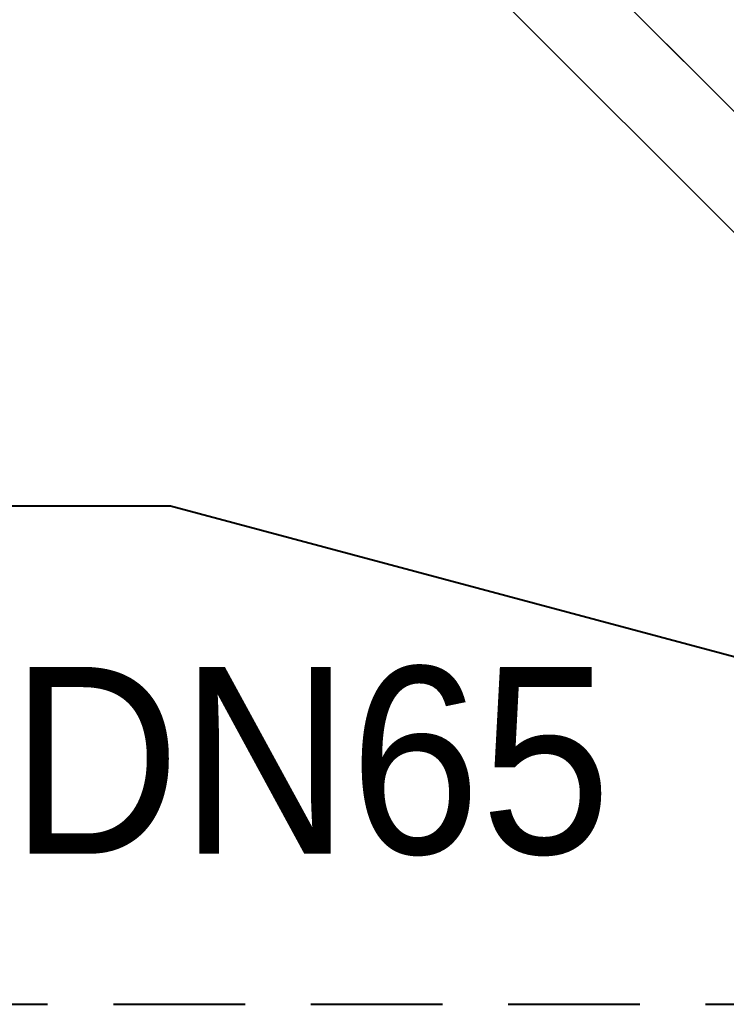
# Model space of a CAD drawing. Header units: millimetres. Extents: x -26820 to -12632, y -5851 to 1958.
# Tile 42 of 95: x -18393 to -18348, y -290 to -227. Entities that reach past the tile are written whole.
import ezdxf

# ---------------------------------------------------------------- set-up
doc = ezdxf.new("R2010")
doc.units = ezdxf.units.MM
doc.linetypes.add('ACAD_ISO10W100', pattern=[18.5, 12, -3, 0.5, -3])
doc.linetypes.add('DASHED', pattern=[181.05, 120.7, -60.35])
for name, color, linetype, lineweight in [('A-INW-SC', 30, 'Continuous', 13), ('Oś symetrii', 5, 'ACAD_ISO10W100', 20), ('Rysunek', 7, 'Continuous', 40), ('SAN_Przewody powrotne CO na rzucie', 104, 'Continuous', 40), ('ściany', 84, 'Continuous', 35)]:
    doc.layers.add(name, color=color, linetype=linetype, lineweight=lineweight)
doc.layers.add('Pomocnicze', color=1, linetype='Continuous')
doc.styles.get("Standard").update_dxf_attribs({"font": 'arial.ttf'})

# ---------------------------------------------------------------- blocks, each defined once
blk = doc.blocks.new('A$C7243')
at = {"layer": 'A-INW-SC'}
blk.add_line((0, 37.846), (37.846, 0), dxfattribs=at)
blk = doc.blocks.new('A$C15579')
at = {"layer": 'Oś symetrii', "lineweight": -3}
blk.add_line((6.009, 0), (6.009, 52.185), dxfattribs=at)
at = {"layer": 'Pomocnicze', "lineweight": -3}
blk.add_line((0.228, 6.69), (11.79, 6.69), dxfattribs=at)
at = {"layer": 'Rysunek', "lineweight": -3}
for p, q in [((11.758, 50.89), (0.26, 50.89)), ((0.37, 50.29), (0.26, 50.89)), ((11.648, 50.29), (11.758, 50.89)), ((0.37, 50.29), (11.648, 50.29)), ((0.37, 50.29), (0.37, 48.269)), ((11.648, 50.29), (11.648, 48.269)), ((0.043, 48.108), (11.975, 48.108)), ((0.082, 48.125), (0.288, 48.168)), ((0.288, 48.168), (11.73, 48.168)), ((11.936, 48.125), (11.73, 48.168)), ((0, 48.024), (0, 46.906)), ((12.018, 48.024), (12.018, 46.906)), ((0.043, 46.822), (11.975, 46.822)), ((0.082, 46.805), (0.288, 46.762)), ((11.936, 46.805), (11.73, 46.762)), ((0.288, 46.762), (11.73, 46.762)), ((0.37, 46.661), (0.37, 45.13)), ((11.648, 46.661), (11.648, 45.13)), ((0.37, 45.13), (11.648, 45.13)), ((0.37, 45.13), (0.509, 44.89)), ((11.648, 45.13), (11.509, 44.89)), ((0.509, 44.89), (11.509, 44.89)), ((0.509, 44.89), (0.509, 7.422)), ((11.509, 44.89), (11.509, 7.422)), ((0.509, 7.422), (0.283, 7.119)), ((0.509, 7.422), (11.509, 7.422)), ((11.509, 7.422), (11.735, 7.119)), ((0.201, 6.839), (0.201, 6.873)), ((0.509, 6.29), (0.283, 6.592)), ((11.509, 6.29), (11.735, 6.592)), ((11.818, 6.839), (11.818, 6.873))]:
    blk.add_line(p, q, dxfattribs=at)
blk.add_lwpolyline([(0.509, 1.29), (0.509, 6.29), (11.509, 6.29), (11.509, 1.29), (11.459, 0.89), (0.559, 0.89), (0.509, 1.29), (11.509, 1.29)], close=True, dxfattribs=at)
for centre, radius, start, end in [((0.103, 48.024), 0.103, 101.76829, 180), ((0.267, 48.269), 0.103, 281.76829, 0), ((11.751, 48.269), 0.103, 180, 258.23171), ((11.915, 48.024), 0.103, 0, 78.23171), ((0.103, 46.906), 0.103, 180, 258.23171), ((11.915, 46.906), 0.103, 281.76829, 0), ((0.267, 46.661), 0.103, 0, 78.23171), ((11.751, 46.661), 0.103, 101.76829, 180), ((0.612, 6.873), 0.411, 143.16027, 180), ((11.406, 6.873), 0.411, 0, 36.83973), ((0.612, 6.839), 0.411, 180, 216.83973), ((11.406, 6.839), 0.411, 323.16027, 0)]:
    blk.add_arc(centre, radius, start, end, dxfattribs=at)

msp = doc.modelspace()

# ---------------------------------------------------------------- linework, layer by layer
at = {"layer": 'SAN_Przewody powrotne CO na rzucie', "color": 7}
for p, q in [((-18383.457, -258.161), (-18425.146, -258.161)), ((-18344.03, -268.725), (-18383.457, -258.161))]:
    msp.add_line(p, q, dxfattribs=at)
at = {"layer": 'SAN_Przewody powrotne CO na rzucie', "color": 7, "linetype": 'DASHED', "ltscale": 0.07}
msp.add_line((-18425.132, -290.161), (-18181.966, -290.161), dxfattribs=at)

# ---------------------------------------------------------------- block references
at = {"layer": 'A-INW-SC', "color": 7, "rotation": 45}
msp.add_blockref('A$C15579', (-18339.809, -248.771), dxfattribs=at)
at = {"layer": 'A-INW-SC', "color": 7}
msp.add_blockref('A$C7243', (-18367.7, -250.228), dxfattribs=at)

# ---------------------------------------------------------------- texts
at = {"layer": 'ściany', "color": 7, "linetype": 'DASHED', "insert": (-18393.726, -268.49), "char_height": 12, "attachment_point": 1}
msp.add_mtext_dynamic_manual_height_columns('{\\W0.9;DN65}', width=123.81036, gutter_width=0.625, heights=[0], dxfattribs=at)

doc.saveas('drawing.dxf')
